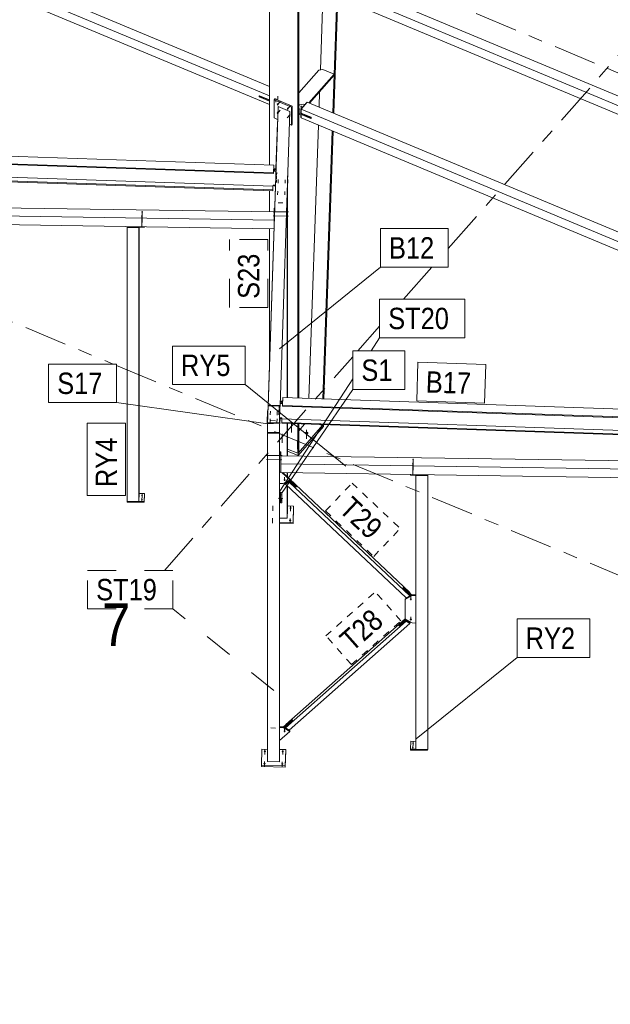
# Model space of a CAD drawing. Header units: millimetres. Extents: x -698 to 216, y -34 to 576.
# Tile 13 of 88: x -524 to -483, y 171 to 240. Entities that reach past the tile are written whole.
import ezdxf

# ---------------------------------------------------------------- set-up
doc = ezdxf.new("R2010")
doc.units = ezdxf.units.MM
for name, pattern in [('XKITLINE00', [0]), ('XKITLINE02', [4, 2, -2]), ('XKITLINE03', [6, 3, -1, 1, -1]), ('XKITLINE04', [3, 0.5, -0.5, 0.5, -0.5, 0.5, -0.5])]:
    doc.linetypes.add(name, pattern=pattern)
for name, color, linetype, lineweight in [('Element', 2, 'Continuous', 0), ('Spoina', 1, 'Continuous', 0), ('Znak elementu', 2, 'Continuous', 0), ('Śruba', 3, 'Continuous', 0)]:
    doc.layers.add(name, color=color, linetype=linetype, lineweight=lineweight)
doc.styles.add('ARIAL', font='ARIAL.TTF')

msp = doc.modelspace()

# ---------------------------------------------------------------- hatches: boundary and pattern name
at = {"layer": 'Śruba'}
for points in [[(-506.195, 234.53), (-506.19, 234.525), (-506.185, 234.519), (-506.181, 234.514), (-506.177, 234.508), (-506.174, 234.502), (-506.171, 234.496), (-506.169, 234.49), (-506.168, 234.484), (-506.167, 234.479), (-506.167, 234.473), (-506.167, 234.468), (-506.168, 234.463), (-506.17, 234.459), (-506.172, 234.454), (-506.175, 234.451), (-506.178, 234.448), (-506.182, 234.445), (-506.186, 234.443), (-506.191, 234.441), (-506.196, 234.44), (-506.201, 234.44), (-506.207, 234.44), (-506.213, 234.441), (-506.219, 234.442), (-506.225, 234.444), (-506.232, 234.446), (-506.238, 234.449), (-506.244, 234.453), (-506.25, 234.457), (-506.256, 234.461), (-506.262, 234.466), (-506.267, 234.471), (-506.272, 234.476), (-506.277, 234.481), (-506.281, 234.487), (-506.285, 234.493), (-506.288, 234.499), (-506.29, 234.505), (-506.292, 234.511), (-506.294, 234.517), (-506.295, 234.522), (-506.295, 234.528), (-506.295, 234.533), (-506.294, 234.538), (-506.292, 234.542), (-506.29, 234.546), (-506.287, 234.55), (-506.284, 234.553), (-506.28, 234.556), (-506.276, 234.558), (-506.271, 234.56), (-506.266, 234.561), (-506.261, 234.561), (-506.255, 234.561), (-506.249, 234.56), (-506.243, 234.559), (-506.237, 234.557), (-506.23, 234.555), (-506.224, 234.552), (-506.218, 234.548), (-506.212, 234.544), (-506.206, 234.54), (-506.2, 234.535)], [(-505.482, 234.233), (-505.477, 234.227), (-505.473, 234.222), (-505.469, 234.216), (-505.465, 234.21), (-505.462, 234.204), (-505.459, 234.198), (-505.457, 234.192), (-505.456, 234.187), (-505.455, 234.181), (-505.454, 234.176), (-505.455, 234.17), (-505.456, 234.166), (-505.457, 234.161), (-505.46, 234.157), (-505.462, 234.153), (-505.466, 234.15), (-505.469, 234.147), (-505.474, 234.145), (-505.478, 234.144), (-505.483, 234.143), (-505.489, 234.142), (-505.495, 234.142), (-505.5, 234.143), (-505.507, 234.144), (-505.513, 234.146), (-505.519, 234.149), (-505.525, 234.152), (-505.532, 234.155), (-505.538, 234.159), (-505.544, 234.163), (-505.549, 234.168), (-505.555, 234.173), (-505.56, 234.178), (-505.564, 234.184), (-505.568, 234.19), (-505.572, 234.195), (-505.575, 234.201), (-505.578, 234.207), (-505.58, 234.213), (-505.582, 234.219), (-505.582, 234.225), (-505.583, 234.23), (-505.582, 234.235), (-505.581, 234.24), (-505.58, 234.245), (-505.578, 234.249), (-505.575, 234.252), (-505.571, 234.256), (-505.568, 234.258), (-505.563, 234.26), (-505.559, 234.262), (-505.554, 234.263), (-505.548, 234.263), (-505.542, 234.263), (-505.537, 234.263), (-505.53, 234.261), (-505.524, 234.259), (-505.518, 234.257), (-505.512, 234.254), (-505.505, 234.251), (-505.499, 234.247), (-505.493, 234.242), (-505.488, 234.238)], [(-504.747, 234.12), (-504.758, 234.123), (-504.768, 234.126), (-504.777, 234.131), (-504.784, 234.138), (-504.789, 234.145), (-504.793, 234.152), (-504.794, 234.16), (-504.793, 234.168), (-504.789, 234.175), (-504.784, 234.182), (-504.777, 234.188), (-504.768, 234.193), (-504.758, 234.197), (-504.747, 234.199), (-504.736, 234.2), (-504.724, 234.199), (-504.713, 234.197), (-504.703, 234.193), (-504.694, 234.188), (-504.687, 234.182), (-504.682, 234.175), (-504.678, 234.168), (-504.677, 234.16), (-504.678, 234.152), (-504.682, 234.145), (-504.687, 234.138), (-504.694, 234.131), (-504.703, 234.126), (-504.713, 234.123), (-504.724, 234.12), (-504.736, 234.12)], [(-504.591, 234.297), (-504.602, 234.299), (-504.612, 234.303), (-504.621, 234.308), (-504.628, 234.314), (-504.634, 234.321), (-504.637, 234.329), (-504.638, 234.336), (-504.637, 234.344), (-504.634, 234.352), (-504.628, 234.359), (-504.621, 234.365), (-504.612, 234.37), (-504.602, 234.374), (-504.591, 234.376), (-504.58, 234.377), (-504.569, 234.376), (-504.558, 234.374), (-504.547, 234.37), (-504.539, 234.365), (-504.531, 234.359), (-504.526, 234.352), (-504.523, 234.344), (-504.522, 234.336), (-504.523, 234.329), (-504.526, 234.321), (-504.531, 234.314), (-504.539, 234.308), (-504.547, 234.303), (-504.558, 234.299), (-504.569, 234.297), (-504.58, 234.296)], [(-506.195, 233.926), (-506.19, 233.92), (-506.185, 233.915), (-506.181, 233.909), (-506.177, 233.903), (-506.174, 233.897), (-506.171, 233.891), (-506.169, 233.886), (-506.168, 233.88), (-506.167, 233.874), (-506.167, 233.869), (-506.167, 233.863), (-506.168, 233.859), (-506.17, 233.854), (-506.172, 233.85), (-506.175, 233.846), (-506.178, 233.843), (-506.182, 233.84), (-506.186, 233.838), (-506.191, 233.837), (-506.196, 233.836), (-506.201, 233.835), (-506.207, 233.835), (-506.213, 233.836), (-506.219, 233.838), (-506.225, 233.839), (-506.232, 233.842), (-506.238, 233.845), (-506.244, 233.848), (-506.25, 233.852), (-506.256, 233.856), (-506.262, 233.861), (-506.267, 233.866), (-506.272, 233.871), (-506.277, 233.877), (-506.281, 233.883), (-506.285, 233.889), (-506.288, 233.894), (-506.29, 233.9), (-506.292, 233.906), (-506.294, 233.912), (-506.295, 233.918), (-506.295, 233.923), (-506.295, 233.928), (-506.294, 233.933), (-506.292, 233.938), (-506.29, 233.942), (-506.287, 233.946), (-506.284, 233.949), (-506.28, 233.951), (-506.276, 233.954), (-506.271, 233.955), (-506.266, 233.956), (-506.261, 233.957), (-506.255, 233.956), (-506.249, 233.956), (-506.243, 233.954), (-506.237, 233.953), (-506.23, 233.95), (-506.224, 233.947), (-506.218, 233.944), (-506.212, 233.94), (-506.206, 233.936), (-506.2, 233.931)], [(-515.765, 226.625), (-515.776, 226.627), (-515.786, 226.631), (-515.795, 226.636), (-515.802, 226.642), (-515.807, 226.649), (-515.811, 226.656), (-515.812, 226.664), (-515.811, 226.672), (-515.807, 226.679), (-515.802, 226.686), (-515.795, 226.692), (-515.786, 226.697), (-515.776, 226.701), (-515.765, 226.703), (-515.754, 226.704), (-515.742, 226.703), (-515.731, 226.701), (-515.721, 226.697), (-515.712, 226.692), (-515.705, 226.686), (-515.7, 226.679), (-515.696, 226.672), (-515.695, 226.664), (-515.696, 226.656), (-515.7, 226.649), (-515.705, 226.642), (-515.712, 226.636), (-515.721, 226.631), (-515.731, 226.627), (-515.742, 226.625), (-515.754, 226.624)], [(-515.756, 226.911), (-515.767, 226.914), (-515.777, 226.917), (-515.786, 226.922), (-515.793, 226.928), (-515.798, 226.935), (-515.802, 226.943), (-515.803, 226.951), (-515.802, 226.959), (-515.798, 226.966), (-515.793, 226.973), (-515.786, 226.979), (-515.777, 226.984), (-515.767, 226.988), (-515.756, 226.99), (-515.744, 226.991), (-515.733, 226.99), (-515.722, 226.988), (-515.712, 226.984), (-515.703, 226.979), (-515.696, 226.973), (-515.691, 226.966), (-515.687, 226.959), (-515.686, 226.951), (-515.687, 226.943), (-515.691, 226.935), (-515.696, 226.928), (-515.703, 226.922), (-515.712, 226.917), (-515.722, 226.914), (-515.733, 226.911), (-515.744, 226.911)], [(-504.221, 211.349), (-504.234, 211.351), (-504.246, 211.353), (-504.259, 211.356), (-504.271, 211.36), (-504.282, 211.364), (-504.292, 211.37), (-504.302, 211.376), (-504.311, 211.382), (-504.319, 211.39), (-504.325, 211.397), (-504.331, 211.406), (-504.335, 211.414), (-504.339, 211.423), (-504.34, 211.432), (-504.341, 211.441), (-504.34, 211.45), (-504.339, 211.459), (-504.335, 211.467), (-504.331, 211.476), (-504.325, 211.484), (-504.319, 211.492), (-504.311, 211.499), (-504.302, 211.506), (-504.292, 211.512), (-504.282, 211.517), (-504.271, 211.522), (-504.259, 211.525), (-504.246, 211.529), (-504.234, 211.531), (-504.221, 211.532), (-504.208, 211.532), (-504.195, 211.532), (-504.182, 211.531), (-504.169, 211.529), (-504.157, 211.525), (-504.145, 211.522), (-504.134, 211.517), (-504.123, 211.512), (-504.113, 211.506), (-504.105, 211.499), (-504.097, 211.492), (-504.09, 211.484), (-504.085, 211.476), (-504.08, 211.467), (-504.077, 211.459), (-504.075, 211.45), (-504.074, 211.441), (-504.075, 211.432), (-504.077, 211.423), (-504.08, 211.414), (-504.085, 211.406), (-504.09, 211.397), (-504.097, 211.39), (-504.105, 211.382), (-504.113, 211.376), (-504.123, 211.37), (-504.134, 211.364), (-504.145, 211.36), (-504.157, 211.356), (-504.169, 211.353), (-504.182, 211.351), (-504.195, 211.349), (-504.208, 211.349)], [(-496.76, 209.245), (-496.771, 209.247), (-496.781, 209.251), (-496.79, 209.256), (-496.797, 209.262), (-496.802, 209.269), (-496.806, 209.276), (-496.807, 209.284), (-496.806, 209.292), (-496.802, 209.3), (-496.797, 209.307), (-496.79, 209.313), (-496.781, 209.318), (-496.771, 209.321), (-496.76, 209.324), (-496.749, 209.324), (-496.737, 209.324), (-496.726, 209.321), (-496.716, 209.318), (-496.707, 209.313), (-496.7, 209.307), (-496.695, 209.3), (-496.691, 209.292), (-496.69, 209.284), (-496.691, 209.276), (-496.695, 209.269), (-496.7, 209.262), (-496.707, 209.256), (-496.716, 209.251), (-496.726, 209.247), (-496.737, 209.245), (-496.749, 209.244)], [(-496.751, 209.532), (-496.762, 209.534), (-496.772, 209.538), (-496.781, 209.543), (-496.788, 209.549), (-496.793, 209.556), (-496.797, 209.563), (-496.798, 209.571), (-496.797, 209.579), (-496.793, 209.586), (-496.788, 209.593), (-496.781, 209.599), (-496.772, 209.604), (-496.762, 209.608), (-496.751, 209.61), (-496.74, 209.611), (-496.728, 209.61), (-496.717, 209.608), (-496.707, 209.604), (-496.698, 209.599), (-496.691, 209.593), (-496.686, 209.586), (-496.682, 209.579), (-496.681, 209.571), (-496.682, 209.563), (-496.686, 209.556), (-496.691, 209.549), (-496.698, 209.543), (-496.707, 209.538), (-496.717, 209.534), (-496.728, 209.532), (-496.74, 209.531)], [(-505.742, 208.206), (-505.734, 208.205), (-505.727, 208.203), (-505.72, 208.201), (-505.714, 208.199), (-505.708, 208.196), (-505.702, 208.193), (-505.696, 208.189), (-505.692, 208.185), (-505.687, 208.18), (-505.684, 208.176), (-505.681, 208.171), (-505.678, 208.166), (-505.677, 208.16), (-505.676, 208.155), (-505.676, 208.15), (-505.676, 208.144), (-505.677, 208.139), (-505.679, 208.134), (-505.682, 208.129), (-505.685, 208.124), (-505.689, 208.12), (-505.694, 208.116), (-505.699, 208.112), (-505.704, 208.109), (-505.71, 208.106), (-505.717, 208.103), (-505.724, 208.101), (-505.73, 208.099), (-505.738, 208.098), (-505.745, 208.098), (-505.752, 208.098), (-505.76, 208.098), (-505.767, 208.099), (-505.774, 208.101), (-505.781, 208.103), (-505.787, 208.105), (-505.794, 208.108), (-505.799, 208.112), (-505.805, 208.115), (-505.81, 208.12), (-505.814, 208.124), (-505.818, 208.129), (-505.821, 208.134), (-505.823, 208.139), (-505.824, 208.144), (-505.825, 208.149), (-505.826, 208.155), (-505.825, 208.16), (-505.824, 208.165), (-505.822, 208.17), (-505.819, 208.175), (-505.816, 208.18), (-505.812, 208.184), (-505.807, 208.188), (-505.802, 208.192), (-505.797, 208.196), (-505.791, 208.199), (-505.784, 208.201), (-505.778, 208.203), (-505.771, 208.205), (-505.764, 208.206), (-505.756, 208.207), (-505.749, 208.207)], [(-515.765, 206.737), (-515.776, 206.74), (-515.786, 206.743), (-515.795, 206.748), (-515.802, 206.754), (-515.807, 206.761), (-515.811, 206.769), (-515.812, 206.777), (-515.811, 206.784), (-515.807, 206.792), (-515.802, 206.799), (-515.795, 206.805), (-515.786, 206.81), (-515.776, 206.814), (-515.765, 206.816), (-515.754, 206.817), (-515.742, 206.816), (-515.731, 206.814), (-515.721, 206.81), (-515.712, 206.805), (-515.705, 206.799), (-515.7, 206.792), (-515.696, 206.784), (-515.695, 206.777), (-515.696, 206.769), (-515.7, 206.761), (-515.705, 206.754), (-515.712, 206.748), (-515.721, 206.743), (-515.731, 206.74), (-515.742, 206.737), (-515.754, 206.736)], [(-515.756, 207.024), (-515.767, 207.026), (-515.777, 207.03), (-515.786, 207.035), (-515.793, 207.041), (-515.798, 207.048), (-515.802, 207.056), (-515.803, 207.063), (-515.802, 207.071), (-515.798, 207.079), (-515.793, 207.086), (-515.786, 207.092), (-515.777, 207.097), (-515.767, 207.1), (-515.756, 207.103), (-515.744, 207.104), (-515.733, 207.103), (-515.722, 207.1), (-515.712, 207.097), (-515.703, 207.092), (-515.696, 207.086), (-515.691, 207.079), (-515.687, 207.071), (-515.686, 207.063), (-515.687, 207.056), (-515.691, 207.048), (-515.696, 207.041), (-515.703, 207.035), (-515.712, 207.03), (-515.722, 207.026), (-515.733, 207.024), (-515.744, 207.023)], [(-505.339, 206.128), (-505.346, 206.129), (-505.354, 206.13), (-505.361, 206.132), (-505.367, 206.134), (-505.374, 206.137), (-505.379, 206.14), (-505.385, 206.143), (-505.39, 206.147), (-505.394, 206.151), (-505.398, 206.155), (-505.401, 206.16), (-505.404, 206.165), (-505.405, 206.169), (-505.406, 206.174), (-505.407, 206.18), (-505.406, 206.185), (-505.405, 206.19), (-505.404, 206.195), (-505.401, 206.199), (-505.398, 206.204), (-505.394, 206.208), (-505.39, 206.212), (-505.385, 206.216), (-505.379, 206.219), (-505.374, 206.222), (-505.367, 206.225), (-505.361, 206.227), (-505.354, 206.229), (-505.346, 206.23), (-505.339, 206.231), (-505.332, 206.231), (-505.325, 206.231), (-505.317, 206.23), (-505.31, 206.229), (-505.303, 206.227), (-505.297, 206.225), (-505.29, 206.222), (-505.284, 206.219), (-505.279, 206.216), (-505.274, 206.212), (-505.269, 206.208), (-505.266, 206.204), (-505.263, 206.199), (-505.26, 206.195), (-505.258, 206.19), (-505.257, 206.185), (-505.257, 206.18), (-505.257, 206.174), (-505.258, 206.169), (-505.26, 206.165), (-505.263, 206.16), (-505.266, 206.155), (-505.269, 206.151), (-505.274, 206.147), (-505.279, 206.143), (-505.284, 206.14), (-505.29, 206.137), (-505.297, 206.134), (-505.303, 206.132), (-505.31, 206.13), (-505.317, 206.129), (-505.325, 206.128), (-505.332, 206.128)], [(-505.366, 205.268), (-505.374, 205.269), (-505.381, 205.27), (-505.388, 205.272), (-505.394, 205.274), (-505.401, 205.276), (-505.407, 205.279), (-505.412, 205.283), (-505.417, 205.287), (-505.421, 205.291), (-505.425, 205.295), (-505.428, 205.3), (-505.431, 205.304), (-505.433, 205.309), (-505.434, 205.314), (-505.434, 205.319), (-505.434, 205.324), (-505.433, 205.329), (-505.431, 205.334), (-505.428, 205.339), (-505.425, 205.344), (-505.421, 205.348), (-505.417, 205.352), (-505.412, 205.356), (-505.407, 205.359), (-505.401, 205.362), (-505.394, 205.365), (-505.388, 205.367), (-505.381, 205.369), (-505.374, 205.37), (-505.366, 205.371), (-505.359, 205.371), (-505.352, 205.371), (-505.344, 205.37), (-505.337, 205.369), (-505.33, 205.367), (-505.324, 205.365), (-505.317, 205.362), (-505.312, 205.359), (-505.306, 205.356), (-505.301, 205.352), (-505.297, 205.348), (-505.293, 205.344), (-505.29, 205.339), (-505.287, 205.334), (-505.286, 205.329), (-505.284, 205.324), (-505.284, 205.319), (-505.284, 205.314), (-505.286, 205.309), (-505.287, 205.304), (-505.29, 205.3), (-505.293, 205.295), (-505.297, 205.291), (-505.301, 205.287), (-505.306, 205.283), (-505.312, 205.279), (-505.317, 205.276), (-505.324, 205.274), (-505.33, 205.272), (-505.337, 205.27), (-505.344, 205.269), (-505.352, 205.268), (-505.359, 205.268)], [(-496.887, 199.842), (-496.88, 199.841), (-496.873, 199.839), (-496.866, 199.837), (-496.86, 199.835), (-496.853, 199.832), (-496.848, 199.828), (-496.842, 199.825), (-496.837, 199.82), (-496.833, 199.816), (-496.83, 199.811), (-496.827, 199.806), (-496.824, 199.801), (-496.823, 199.796), (-496.822, 199.791), (-496.822, 199.785), (-496.822, 199.78), (-496.823, 199.775), (-496.825, 199.77), (-496.828, 199.765), (-496.831, 199.76), (-496.835, 199.756), (-496.84, 199.752), (-496.845, 199.748), (-496.85, 199.744), (-496.856, 199.741), (-496.863, 199.739), (-496.869, 199.737), (-496.876, 199.735), (-496.884, 199.734), (-496.891, 199.733), (-496.898, 199.733), (-496.906, 199.734), (-496.913, 199.735), (-496.92, 199.736), (-496.927, 199.739), (-496.933, 199.741), (-496.94, 199.744), (-496.945, 199.747), (-496.951, 199.751), (-496.956, 199.755), (-496.96, 199.76), (-496.963, 199.764), (-496.966, 199.769), (-496.969, 199.774), (-496.97, 199.78), (-496.971, 199.785), (-496.971, 199.79), (-496.971, 199.796), (-496.97, 199.801), (-496.968, 199.806), (-496.965, 199.811), (-496.962, 199.816), (-496.958, 199.82), (-496.953, 199.824), (-496.948, 199.828), (-496.943, 199.831), (-496.937, 199.834), (-496.93, 199.837), (-496.924, 199.839), (-496.917, 199.841), (-496.909, 199.842), (-496.902, 199.842), (-496.895, 199.842)], [(-496.887, 198.424), (-496.88, 198.423), (-496.873, 198.422), (-496.866, 198.42), (-496.859, 198.417), (-496.853, 198.414), (-496.847, 198.411), (-496.842, 198.407), (-496.837, 198.403), (-496.833, 198.399), (-496.829, 198.394), (-496.826, 198.389), (-496.824, 198.384), (-496.822, 198.379), (-496.821, 198.373), (-496.821, 198.368), (-496.822, 198.363), (-496.823, 198.357), (-496.825, 198.352), (-496.828, 198.347), (-496.831, 198.343), (-496.835, 198.338), (-496.839, 198.334), (-496.844, 198.33), (-496.85, 198.327), (-496.856, 198.324), (-496.862, 198.321), (-496.869, 198.319), (-496.876, 198.318), (-496.883, 198.317), (-496.891, 198.316), (-496.898, 198.316), (-496.905, 198.316), (-496.913, 198.317), (-496.92, 198.319), (-496.927, 198.321), (-496.933, 198.324), (-496.939, 198.326), (-496.945, 198.33), (-496.95, 198.334), (-496.955, 198.338), (-496.96, 198.342), (-496.963, 198.347), (-496.966, 198.352), (-496.968, 198.357), (-496.97, 198.362), (-496.971, 198.367), (-496.971, 198.373), (-496.971, 198.378), (-496.969, 198.383), (-496.967, 198.388), (-496.965, 198.393), (-496.962, 198.398), (-496.958, 198.403), (-496.953, 198.407), (-496.948, 198.41), (-496.942, 198.414), (-496.936, 198.417), (-496.93, 198.419), (-496.923, 198.421), (-496.916, 198.423), (-496.909, 198.424), (-496.902, 198.425), (-496.895, 198.425)], [(-505.742, 190.582), (-505.735, 190.581), (-505.727, 190.58), (-505.721, 190.578), (-505.714, 190.575), (-505.708, 190.572), (-505.702, 190.569), (-505.697, 190.565), (-505.692, 190.561), (-505.688, 190.557), (-505.684, 190.552), (-505.681, 190.547), (-505.679, 190.542), (-505.677, 190.537), (-505.676, 190.532), (-505.676, 190.526), (-505.676, 190.521), (-505.678, 190.516), (-505.68, 190.511), (-505.682, 190.506), (-505.686, 190.501), (-505.69, 190.496), (-505.694, 190.492), (-505.699, 190.488), (-505.705, 190.485), (-505.711, 190.482), (-505.717, 190.48), (-505.724, 190.477), (-505.731, 190.476), (-505.738, 190.475), (-505.745, 190.474), (-505.753, 190.474), (-505.76, 190.475), (-505.767, 190.476), (-505.774, 190.477), (-505.781, 190.479), (-505.788, 190.482), (-505.794, 190.485), (-505.8, 190.488), (-505.805, 190.492), (-505.81, 190.496), (-505.814, 190.5), (-505.818, 190.505), (-505.821, 190.51), (-505.823, 190.515), (-505.825, 190.52), (-505.826, 190.526), (-505.826, 190.531), (-505.825, 190.536), (-505.824, 190.542), (-505.822, 190.547), (-505.819, 190.552), (-505.816, 190.556), (-505.812, 190.561), (-505.808, 190.565), (-505.803, 190.569), (-505.797, 190.572), (-505.791, 190.575), (-505.785, 190.578), (-505.778, 190.58), (-505.771, 190.581), (-505.764, 190.582), (-505.757, 190.583), (-505.749, 190.583)], [(-496.76, 189.357), (-496.771, 189.36), (-496.781, 189.363), (-496.79, 189.368), (-496.797, 189.375), (-496.802, 189.382), (-496.806, 189.389), (-496.807, 189.397), (-496.806, 189.405), (-496.802, 189.412), (-496.797, 189.419), (-496.79, 189.425), (-496.781, 189.43), (-496.771, 189.434), (-496.76, 189.436), (-496.749, 189.437), (-496.737, 189.436), (-496.726, 189.434), (-496.716, 189.43), (-496.707, 189.425), (-496.7, 189.419), (-496.695, 189.412), (-496.691, 189.405), (-496.69, 189.397), (-496.691, 189.389), (-496.695, 189.382), (-496.7, 189.375), (-496.707, 189.368), (-496.716, 189.363), (-496.726, 189.36), (-496.737, 189.357), (-496.749, 189.357)], [(-496.751, 189.644), (-496.762, 189.647), (-496.772, 189.65), (-496.781, 189.655), (-496.788, 189.661), (-496.793, 189.668), (-496.797, 189.676), (-496.798, 189.684), (-496.797, 189.691), (-496.793, 189.699), (-496.788, 189.706), (-496.781, 189.712), (-496.772, 189.717), (-496.762, 189.721), (-496.751, 189.723), (-496.74, 189.724), (-496.728, 189.723), (-496.717, 189.721), (-496.707, 189.717), (-496.698, 189.712), (-496.691, 189.706), (-496.686, 189.699), (-496.682, 189.691), (-496.681, 189.684), (-496.682, 189.676), (-496.686, 189.668), (-496.691, 189.661), (-496.698, 189.655), (-496.707, 189.65), (-496.717, 189.647), (-496.728, 189.644), (-496.74, 189.643)], [(-507.141, 189.061), (-507.148, 189.062), (-507.155, 189.063), (-507.162, 189.065), (-507.169, 189.067), (-507.175, 189.069), (-507.181, 189.072), (-507.187, 189.076), (-507.192, 189.079), (-507.196, 189.084), (-507.2, 189.088), (-507.203, 189.092), (-507.205, 189.097), (-507.207, 189.102), (-507.208, 189.107), (-507.209, 189.112), (-507.208, 189.117), (-507.207, 189.122), (-507.205, 189.127), (-507.203, 189.132), (-507.2, 189.137), (-507.196, 189.141), (-507.192, 189.145), (-507.187, 189.149), (-507.181, 189.152), (-507.175, 189.155), (-507.169, 189.158), (-507.162, 189.16), (-507.155, 189.162), (-507.148, 189.163), (-507.141, 189.164), (-507.134, 189.164), (-507.126, 189.164), (-507.119, 189.163), (-507.112, 189.162), (-507.105, 189.16), (-507.098, 189.158), (-507.092, 189.155), (-507.086, 189.152), (-507.081, 189.149), (-507.076, 189.145), (-507.071, 189.141), (-507.068, 189.137), (-507.064, 189.132), (-507.062, 189.127), (-507.06, 189.122), (-507.059, 189.117), (-507.059, 189.112), (-507.059, 189.107), (-507.06, 189.102), (-507.062, 189.097), (-507.064, 189.092), (-507.068, 189.088), (-507.071, 189.084), (-507.076, 189.079), (-507.081, 189.076), (-507.086, 189.072), (-507.092, 189.069), (-507.098, 189.067), (-507.105, 189.065), (-507.112, 189.063), (-507.119, 189.062), (-507.126, 189.061), (-507.134, 189.061)], [(-505.891, 189.042), (-505.899, 189.043), (-505.906, 189.044), (-505.913, 189.046), (-505.919, 189.048), (-505.926, 189.051), (-505.932, 189.054), (-505.937, 189.057), (-505.942, 189.061), (-505.946, 189.065), (-505.95, 189.069), (-505.953, 189.074), (-505.956, 189.078), (-505.958, 189.083), (-505.959, 189.088), (-505.959, 189.093), (-505.959, 189.099), (-505.958, 189.104), (-505.956, 189.108), (-505.953, 189.113), (-505.95, 189.118), (-505.946, 189.122), (-505.942, 189.126), (-505.937, 189.13), (-505.932, 189.133), (-505.926, 189.136), (-505.919, 189.139), (-505.913, 189.141), (-505.906, 189.143), (-505.899, 189.144), (-505.891, 189.145), (-505.884, 189.145), (-505.877, 189.145), (-505.869, 189.144), (-505.862, 189.143), (-505.855, 189.141), (-505.849, 189.139), (-505.842, 189.136), (-505.836, 189.133), (-505.831, 189.13), (-505.826, 189.126), (-505.822, 189.122), (-505.818, 189.118), (-505.815, 189.113), (-505.812, 189.108), (-505.81, 189.104), (-505.809, 189.099), (-505.809, 189.093), (-505.809, 189.088), (-505.81, 189.083), (-505.812, 189.078), (-505.815, 189.074), (-505.818, 189.069), (-505.822, 189.065), (-505.826, 189.061), (-505.831, 189.057), (-505.836, 189.054), (-505.842, 189.051), (-505.849, 189.048), (-505.855, 189.046), (-505.862, 189.044), (-505.869, 189.043), (-505.877, 189.042), (-505.884, 189.042)], [(-507.168, 188.201), (-507.176, 188.201), (-507.183, 188.203), (-507.19, 188.204), (-507.196, 188.206), (-507.203, 188.209), (-507.208, 188.212), (-507.214, 188.215), (-507.219, 188.219), (-507.223, 188.223), (-507.227, 188.228), (-507.23, 188.232), (-507.233, 188.237), (-507.234, 188.242), (-507.236, 188.247), (-507.236, 188.252), (-507.236, 188.257), (-507.234, 188.262), (-507.233, 188.267), (-507.23, 188.272), (-507.227, 188.276), (-507.223, 188.281), (-507.219, 188.285), (-507.214, 188.289), (-507.208, 188.292), (-507.203, 188.295), (-507.196, 188.298), (-507.19, 188.3), (-507.183, 188.301), (-507.176, 188.303), (-507.168, 188.303), (-507.161, 188.304), (-507.154, 188.303), (-507.146, 188.303), (-507.139, 188.301), (-507.132, 188.3), (-507.126, 188.298), (-507.119, 188.295), (-507.113, 188.292), (-507.108, 188.289), (-507.103, 188.285), (-507.099, 188.281), (-507.095, 188.276), (-507.092, 188.272), (-507.089, 188.267), (-507.087, 188.262), (-507.086, 188.257), (-507.086, 188.252), (-507.086, 188.247), (-507.087, 188.242), (-507.089, 188.237), (-507.092, 188.232), (-507.095, 188.228), (-507.099, 188.223), (-507.103, 188.219), (-507.108, 188.215), (-507.113, 188.212), (-507.119, 188.209), (-507.126, 188.206), (-507.132, 188.204), (-507.139, 188.203), (-507.146, 188.201), (-507.154, 188.201), (-507.161, 188.2)], [(-505.919, 188.182), (-505.926, 188.183), (-505.933, 188.184), (-505.94, 188.186), (-505.947, 188.188), (-505.953, 188.19), (-505.959, 188.193), (-505.964, 188.197), (-505.969, 188.2), (-505.974, 188.205), (-505.977, 188.209), (-505.98, 188.213), (-505.983, 188.218), (-505.985, 188.223), (-505.986, 188.228), (-505.986, 188.233), (-505.986, 188.238), (-505.985, 188.243), (-505.983, 188.248), (-505.98, 188.253), (-505.977, 188.258), (-505.974, 188.262), (-505.969, 188.266), (-505.964, 188.27), (-505.959, 188.273), (-505.953, 188.276), (-505.947, 188.279), (-505.94, 188.281), (-505.933, 188.283), (-505.926, 188.284), (-505.919, 188.285), (-505.911, 188.285), (-505.904, 188.285), (-505.897, 188.284), (-505.889, 188.283), (-505.882, 188.281), (-505.876, 188.279), (-505.87, 188.276), (-505.864, 188.273), (-505.858, 188.27), (-505.853, 188.266), (-505.849, 188.262), (-505.845, 188.258), (-505.842, 188.253), (-505.839, 188.248), (-505.838, 188.243), (-505.837, 188.238), (-505.836, 188.233), (-505.837, 188.228), (-505.838, 188.223), (-505.839, 188.218), (-505.842, 188.213), (-505.845, 188.209), (-505.849, 188.205), (-505.853, 188.2), (-505.858, 188.197), (-505.864, 188.193), (-505.87, 188.19), (-505.876, 188.188), (-505.882, 188.186), (-505.889, 188.184), (-505.897, 188.183), (-505.904, 188.182), (-505.911, 188.182)]]:
    msp.add_hatch(color=256, dxfattribs=at).paths.add_polyline_path(points, flags=17)

# ---------------------------------------------------------------- linework, layer by layer
at = {"layer": 'Element', "linetype": 'XKITLINE00', "lineweight": 0}
for p, q in [((-506.82, 230.254), (-506.82, 271.967)), ((-504.825, 213.892), (-504.825, 271.134)), ((-504.756, 213.889), (-504.756, 271.213)), ((-547.741, 252.181), (-506.82, 235.088)), ((-547.308, 252.671), (-506.82, 235.759)), ((-547.741, 251.576), (-506.82, 234.483)), ((-463.683, 227.283), (-504.164, 244.192)), ((-504.596, 243.702), (-463.683, 226.612)), ((-463.683, 226.008), (-504.596, 243.097)), ((-503.242, 236.918), (-503.051, 242.452)), ((-502.364, 233.897), (-502.083, 242.047)), ((-502.298, 233.87), (-502.017, 242.02)), ((-503.349, 236.9), (-503.063, 236.948)), ((-503.063, 236.948), (-502.272, 236.618)), ((-504.756, 235.303), (-503.349, 236.9)), ((-504.049, 234.601), (-502.272, 236.618)), ((-504.01, 234.585), (-502.272, 236.557)), ((-502.272, 236.557), (-502.272, 236.618)), ((-507.524, 235.077), (-507.503, 235.101)), ((-507.524, 235.016), (-507.524, 235.077)), ((-507.524, 235.077), (-506.82, 234.782)), ((-506.82, 234.722), (-507.524, 235.016)), ((-507.503, 235.101), (-506.82, 234.816)), ((-506.428, 234.875), (-506.48, 234.816)), ((-505.217, 234.369), (-506.428, 234.875)), ((-503.333, 234.302), (-503.295, 235.397)), ((-506.21, 234.341), (-506.902, 213.393)), ((-506.902, 213.393), (-506.212, 234.29)), ((-506.48, 234.816), (-505.269, 234.31)), ((-506.48, 233.545), (-506.48, 234.816)), ((-505.388, 233.997), (-506.21, 234.341)), ((-505.217, 234.369), (-505.269, 234.31)), ((-505.269, 234.31), (-505.269, 233.039)), ((-505.217, 233.098), (-505.217, 234.369)), ((-504.756, 234.413), (-504.706, 234.47)), ((-504.706, 234.47), (-504.42, 234.518)), ((-504.616, 234.169), (-504.201, 234.639)), ((-504.616, 234.169), (-504.616, 233.909)), ((-504.616, 234.169), (-504.595, 234.16)), ((-504.596, 234.159), (-504.164, 234.649)), ((-504.596, 233.887), (-504.596, 234.159)), ((-463.683, 217.069), (-504.596, 234.159)), ((-504.42, 234.518), (-504.338, 234.484)), ((-504.201, 234.639), (-504.18, 234.631)), ((-504.164, 234.649), (-463.683, 217.74)), ((-506.48, 233.545), (-506.24, 233.445)), ((-506.069, 213.364), (-505.388, 233.997)), ((-504.795, 233.755), (-504.717, 233.844)), ((-504.795, 233.695), (-504.678, 233.827)), ((-504.795, 233.695), (-504.795, 233.755)), ((-503.905, 233.565), (-504.756, 233.92)), ((-503.905, 233.504), (-504.756, 233.86)), ((-504.616, 233.909), (-504.596, 233.9)), ((-504.616, 233.801), (-504.616, 233.588)), ((-504.616, 233.588), (-504.596, 233.58)), ((-503.884, 233.589), (-504.596, 233.887)), ((-504.596, 233.554), (-504.596, 233.793)), ((-504.596, 233.554), (-463.735, 216.486)), ((-503.884, 233.589), (-503.905, 233.565)), ((-503.905, 233.504), (-503.905, 233.565)), ((-503.884, 233.529), (-503.905, 233.504)), ((-503.884, 233.529), (-503.884, 233.589)), ((-506.358, 229.979), (-506.251, 233.199)), ((-506.358, 229.979), (-506.253, 233.148)), ((-506.251, 233.199), (-506.248, 233.197)), ((-505.417, 233.101), (-505.269, 233.039)), ((-505.269, 233.039), (-505.217, 233.098)), ((-504.038, 213.865), (-503.376, 233.045)), ((-503.056, 213.832), (-502.407, 232.64)), ((-502.99, 213.829), (-502.342, 232.613)), ((-548.633, 231.669), (-506.512, 230.244)), ((-506.532, 229.642), (-548.653, 231.067)), ((-506.53, 229.695), (-548.651, 231.121)), ((-506.565, 228.754), (-548.686, 230.179)), ((-506.512, 230.244), (-506.53, 229.695)), ((-506.575, 228.442), (-548.696, 229.867)), ((-506.573, 228.495), (-548.694, 229.92)), ((-506.53, 229.695), (-506.532, 229.642)), ((-506.526, 229.816), (-506.36, 229.811)), ((-506.525, 229.847), (-506.359, 229.841)), ((-506.463, 229.983), (-506.468, 229.845)), ((-506.468, 229.845), (-506.465, 229.928)), ((-506.465, 229.928), (-506.463, 229.983)), ((-506.465, 229.928), (-506.356, 229.924)), ((-506.354, 229.979), (-506.463, 229.983)), ((-505.549, 229.115), (-505.52, 229.904)), ((-505.52, 229.904), (-505.523, 229.904)), ((-505.522, 229.937), (-505.519, 229.937)), ((-505.519, 229.937), (-505.52, 229.904)), ((-506.397, 228.781), (-506.909, 213.29)), ((-506.907, 213.343), (-506.397, 228.781)), ((-506.565, 228.754), (-506.573, 228.495)), ((-506.562, 228.839), (-506.565, 228.754)), ((-506.392, 228.833), (-506.562, 228.839)), ((-506.506, 228.785), (-506.504, 228.837)), ((-506.506, 228.785), (-506.505, 228.837)), ((-506.394, 228.781), (-506.506, 228.785)), ((-505.569, 228.136), (-505.533, 229.228)), ((-505.533, 229.228), (-505.545, 229.228)), ((-505.545, 213.916), (-505.545, 228.878)), ((-506.82, 226.96), (-506.82, 228.45)), ((-506.573, 228.495), (-506.575, 228.442)), ((-505.584, 228.061), (-505.572, 228.06)), ((-505.581, 228.136), (-505.569, 228.136)), ((-505.572, 228.06), (-505.569, 228.136)), ((-505.563, 213.917), (-505.563, 228.332)), ((-548.755, 227.59), (-506.478, 226.955)), ((-506.488, 226.381), (-548.773, 227.016)), ((-506.47, 227.215), (-506.487, 226.665)), ((-506.487, 226.665), (-506.487, 226.05)), ((-506.487, 226.665), (-506.467, 226.665)), ((-506.449, 227.215), (-506.47, 227.215)), ((-548.773, 226.412), (-506.496, 225.777)), ((-516.797, 225.932), (-516.799, 225.865)), ((-516.799, 225.865), (-515.966, 225.853)), ((-516.799, 206.649), (-516.799, 225.865)), ((-516.782, 225.931), (-516.782, 225.876)), ((-516.782, 225.876), (-515.591, 225.859)), ((-515.966, 225.864), (-515.966, 225.853)), ((-515.948, 207.21), (-515.948, 225.864)), ((-515.591, 225.859), (-515.591, 225.914)), ((-515.591, 225.859), (-515.589, 225.914)), ((-506.488, 226.381), (-506.487, 226.393)), ((-506.488, 226.039), (-506.488, 226.381)), ((-515.966, 225.853), (-515.966, 206.636)), ((-506.82, 215.964), (-506.82, 225.782)), ((-506.895, 213.658), (-506.937, 212.516)), ((-506.936, 212.548), (-506.896, 213.658)), ((-506.895, 213.658), (-506.894, 213.691)), ((-506.893, 213.658), (-506.895, 213.658)), ((-506.894, 213.691), (-506.892, 213.691)), ((-506.064, 213.507), (-505.898, 213.501)), ((-505.897, 213.532), (-506.063, 213.537)), ((-505.951, 213.618), (-506.06, 213.622)), ((-506.058, 213.676), (-505.949, 213.673)), ((-505.954, 213.534), (-505.951, 213.618)), ((-505.949, 213.673), (-505.951, 213.618)), ((-505.895, 213.586), (-505.902, 213.383)), ((-505.901, 213.383), (-505.883, 213.928)), ((-505.898, 213.501), (-505.895, 213.586)), ((-505.894, 213.617), (-505.897, 213.532)), ((-505.894, 213.617), (-505.885, 213.874)), ((-505.883, 213.928), (-463.748, 212.498)), ((-506.981, 212.123), (-506.954, 212.926)), ((-506.978, 212.186), (-506.952, 212.989)), ((-506.952, 212.989), (-506.954, 212.926)), ((-506.92, 212.988), (-506.952, 212.989)), ((-506.906, 213.345), (-506.943, 212.174)), ((-506.905, 213.38), (-506.906, 213.345)), ((-506.906, 213.345), (-506.073, 213.318)), ((-506.072, 213.353), (-506.905, 213.38)), ((-506.902, 213.38), (-506.902, 213.393)), ((-506.902, 213.393), (-506.069, 213.364)), ((-506.11, 212.147), (-506.073, 213.318)), ((-506.073, 213.318), (-506.072, 213.353)), ((-506.071, 213.313), (-506.073, 213.313)), ((-506.069, 213.364), (-506.071, 213.313)), ((-505.903, 213.329), (-505.901, 213.383)), ((-463.768, 211.899), (-505.903, 213.329)), ((-463.766, 211.953), (-505.901, 213.383)), ((-506.981, 212.123), (-506.978, 212.186)), ((-506.081, 212.092), (-506.981, 212.123)), ((-506.978, 212.186), (-506.942, 212.185)), ((-506.948, 212.122), (-506.948, 212.105)), ((-506.948, 212.105), (-506.115, 212.077)), ((-506.948, 211.5), (-506.948, 212.105)), ((-506.945, 212.198), (-506.943, 212.249)), ((-506.945, 212.198), (-506.942, 212.198)), ((-506.943, 212.249), (-506.934, 212.515)), ((-506.943, 212.249), (-506.934, 212.515)), ((-506.943, 212.249), (-506.94, 212.249)), ((-506.943, 212.174), (-506.11, 212.147)), ((-506.937, 212.516), (-506.932, 212.515)), ((-506.114, 212.093), (-506.115, 212.077)), ((-506.115, 212.077), (-506.115, 211.487)), ((-506.113, 211.545), (-506.113, 212.093)), ((-506.109, 212.156), (-506.079, 212.155)), ((-506.1, 212.473), (-505.992, 212.469)), ((-506.099, 212.003), (-506.099, 212.093)), ((-506.099, 212.003), (-506.097, 212.061)), ((-505.933, 212.52), (-506.098, 212.526)), ((-506.097, 212.061), (-506.097, 212.093)), ((-506.081, 212.092), (-506.079, 212.155)), ((-506.079, 212.155), (-506.068, 212.472)), ((-505.992, 212.469), (-505.991, 212.522)), ((-505.947, 212.123), (-505.945, 212.177)), ((-463.811, 210.693), (-505.947, 212.123)), ((-505.945, 212.177), (-505.934, 212.52)), ((-505.945, 212.177), (-505.936, 212.434)), ((-463.809, 210.747), (-505.945, 212.177)), ((-505.936, 212.434), (-505.933, 212.52)), ((-463.801, 211.004), (-505.936, 212.434)), ((-505.935, 212.464), (-505.933, 212.52)), ((-505.935, 212.464), (-505.933, 212.52)), ((-505.563, 209.847), (-505.563, 212.11)), ((-505.545, 209.847), (-505.545, 212.109)), ((-504.825, 210.021), (-504.825, 212.085)), ((-504.756, 210.1), (-504.756, 212.083)), ((-504.756, 211.604), (-504.346, 212.069)), ((-506.946, 211.5), (-506.948, 211.439)), ((-506.948, 211.5), (-506.115, 211.487)), ((-506.948, 211.439), (-506.115, 211.427)), ((-506.948, 188.392), (-506.948, 211.439)), ((-506.931, 211.5), (-506.931, 211.451)), ((-506.931, 211.451), (-506.131, 211.439)), ((-506.131, 211.439), (-506.131, 211.488)), ((-506.131, 211.439), (-506.13, 211.488)), ((-506.097, 212), (-506.115, 211.427)), ((-506.115, 211.487), (-506.113, 211.545)), ((-506.115, 211.427), (-506.115, 188.38)), ((-506.113, 212.004), (-506.099, 212.003)), ((-506.113, 212.001), (-506.097, 212)), ((-506.097, 209.865), (-506.097, 212)), ((-504.808, 210.041), (-503.059, 212.025)), ((-503.014, 211.895), (-504.808, 209.859)), ((-503.296, 212.033), (-503.121, 211.96)), ((-503.121, 211.96), (-503.118, 212.027)), ((-503.121, 211.96), (-503.06, 212.025)), ((-503.014, 211.895), (-503.014, 212.023)), ((-506.089, 210.115), (-506.106, 209.565)), ((-506.006, 210.114), (-506.089, 210.115)), ((-506.006, 210.114), (-506.023, 209.564)), ((-506.006, 209.842), (-506.006, 210.114)), ((-505.545, 210.322), (-504.825, 210.021)), ((-504.808, 209.859), (-505.545, 210.167)), ((-504.825, 210.021), (-504.756, 210.1)), ((-504.808, 209.859), (-504.808, 210.041)), ((-506.106, 208.7), (-506.106, 209.565)), ((-506.106, 209.565), (-506.023, 209.564)), ((-506.023, 209.28), (-506.005, 209.854)), ((-506.023, 209.564), (-506.023, 209.292)), ((-506.005, 209.854), (-463.729, 209.219)), ((-506.109, 208.834), (-506.107, 208.892)), ((-506.109, 208.834), (-506.106, 208.832)), ((-506.109, 207.908), (-506.109, 208.834)), ((-506.107, 208.892), (-506.106, 208.891)), ((-506.106, 208.7), (-506.023, 208.699)), ((-463.738, 208.645), (-506.023, 209.28)), ((-506.023, 209.28), (-506.023, 208.676)), ((-506.023, 208.676), (-463.738, 208.041)), ((-505.939, 208.674), (-505.393, 208.158)), ((-505.876, 208.673), (-505.391, 208.215)), ((-505.563, 208.378), (-505.563, 208.669)), ((-505.545, 208.361), (-505.545, 208.668)), ((-506.109, 207.908), (-505.852, 207.904)), ((-506.097, 190.842), (-506.097, 207.908)), ((-505.852, 207.904), (-505.393, 208.158)), ((-505.747, 207.962), (-505.69, 207.908)), ((-505.69, 207.9), (-505.454, 208.031)), ((-505.688, 207.975), (-505.69, 207.9)), ((-505.69, 207.9), (-505.669, 207.881)), ((-505.451, 208.105), (-505.688, 207.975)), ((-505.42, 208.007), (-505.683, 207.862)), ((-505.669, 207.881), (-505.433, 208.011)), ((-505.451, 208.105), (-505.454, 208.031)), ((-505.454, 208.031), (-505.433, 208.011)), ((-505.451, 208.105), (-505.431, 208.086)), ((-505.433, 208.011), (-505.431, 208.086)), ((-505.431, 208.086), (-505.418, 208.093)), ((-505.42, 208.007), (-505.418, 208.093)), ((-496.966, 200.02), (-505.42, 208.007)), ((-504.923, 207.675), (-505.419, 208.143)), ((-505.418, 208.093), (-504.956, 207.657)), ((-496.959, 200.25), (-505.413, 208.236)), ((-505.413, 208.236), (-505.413, 208.236)), ((-505.413, 208.236), (-505.413, 208.236)), ((-505.393, 208.158), (-505.391, 208.215)), ((-504.922, 207.733), (-505.392, 208.177)), ((-496.919, 208.539), (-496.919, 208.484)), ((-496.919, 208.484), (-495.728, 208.466)), ((-496.544, 208.478), (-496.545, 208.467)), ((-496.545, 208.467), (-495.712, 208.454)), ((-496.545, 189.25), (-496.545, 208.467)), ((-495.728, 208.466), (-495.728, 208.521)), ((-495.728, 208.466), (-495.726, 208.521)), ((-495.71, 208.521), (-495.712, 208.454)), ((-495.712, 208.454), (-495.712, 189.238)), ((-495.694, 189.811), (-495.694, 208.52)), ((-515.966, 206.636), (-515.948, 207.21)), ((-506.034, 206.902), (-506.097, 207.572)), ((-506.064, 207.225), (-506.049, 207.225)), ((-506.049, 207.225), (-506.051, 207.085)), ((-506.038, 207.105), (-506.049, 207.225)), ((-506.032, 207.282), (-506.038, 207.105)), ((-505.949, 207.281), (-506.032, 207.282)), ((-505.949, 207.281), (-505.954, 207.103)), ((-505.949, 207.281), (-505.949, 206.535)), ((-505.683, 207.862), (-505.682, 207.893)), ((-505.683, 207.862), (-497.229, 199.876)), ((-505.563, 205.466), (-505.563, 207.749)), ((-505.545, 206.039), (-505.545, 207.732)), ((-504.956, 207.657), (-504.923, 207.675)), ((-504.923, 207.675), (-504.922, 207.733)), ((-516.799, 206.649), (-515.966, 206.636)), ((-516.782, 206.6), (-516.782, 206.649)), ((-516.782, 206.6), (-515.591, 206.582)), ((-515.966, 206.648), (-515.591, 206.642)), ((-515.574, 207.193), (-515.949, 207.198)), ((-515.591, 206.642), (-515.574, 207.193)), ((-515.591, 206.582), (-515.574, 207.132)), ((-515.591, 206.582), (-515.591, 206.642)), ((-515.574, 207.132), (-515.574, 207.193)), ((-506.097, 206.961), (-506.053, 206.961)), ((-506.056, 206.796), (-506.097, 206.797)), ((-506.097, 206.635), (-506.041, 206.634)), ((-506.053, 206.961), (-506.056, 206.796)), ((-506.041, 206.634), (-506.056, 206.796)), ((-506.043, 206.853), (-506.053, 206.961)), ((-506.045, 206.876), (-506.034, 206.902)), ((-506.045, 206.676), (-506.041, 206.886)), ((-505.962, 206.675), (-506.045, 206.676)), ((-506.032, 206.537), (-506.045, 206.676)), ((-506.043, 206.882), (-506.043, 206.853)), ((-506.04, 206.965), (-506.038, 207.105)), ((-506.038, 207.105), (-505.954, 207.103)), ((-505.949, 206.535), (-506.032, 206.537)), ((-505.954, 207.103), (-505.962, 206.675)), ((-505.949, 206.535), (-505.962, 206.675)), ((-505.563, 205.466), (-505.545, 206.039)), ((-505.545, 206.326), (-505.119, 206.32)), ((-505.155, 205.173), (-505.119, 206.32)), ((-505.155, 205.1), (-505.119, 206.247)), ((-505.119, 206.32), (-505.119, 206.247)), ((-506.097, 205.474), (-505.563, 205.466)), ((-506.097, 205.187), (-505.155, 205.173)), ((-505.155, 205.1), (-505.155, 205.173)), ((-506.097, 205.114), (-505.155, 205.1)), ((-497.425, 200.542), (-497.423, 200.6)), ((-497.392, 200.56), (-497.425, 200.542)), ((-496.963, 200.106), (-497.425, 200.542)), ((-497.39, 200.618), (-497.423, 200.6)), ((-497.392, 200.56), (-497.39, 200.618)), ((-496.859, 200.057), (-497.392, 200.56)), ((-496.819, 200.079), (-497.39, 200.618)), ((-496.795, 200.036), (-497.288, 199.764)), ((-497.288, 199.764), (-497.286, 199.821)), ((-497.288, 198.411), (-497.288, 199.764)), ((-496.793, 200.093), (-497.286, 199.821)), ((-497.229, 199.876), (-496.966, 200.02)), ((-497.208, 199.887), (-497.195, 199.875)), ((-497.195, 199.875), (-496.958, 200.005)), ((-497.189, 199.878), (-497.187, 199.876)), ((-496.958, 200.005), (-496.971, 200.018)), ((-496.966, 200.02), (-496.963, 200.106)), ((-496.956, 200.08), (-496.964, 200.087)), ((-496.96, 200.211), (-496.959, 200.25)), ((-496.952, 200.212), (-496.96, 200.219)), ((-496.958, 200.005), (-496.956, 200.08)), ((-496.952, 200.204), (-496.952, 200.212)), ((-496.795, 200.036), (-496.793, 200.093)), ((-496.545, 200.032), (-496.795, 200.036)), ((-496.545, 200.089), (-496.793, 200.093)), ((-505.678, 190.758), (-497.231, 198.239)), ((-505.67, 190.988), (-497.288, 198.411)), ((-497.227, 198.374), (-497.731, 197.928)), ((-497.729, 197.985), (-497.264, 198.397)), ((-497.698, 197.908), (-497.228, 198.325)), ((-497.288, 198.411), (-496.8, 198.118)), ((-497.231, 198.239), (-497.228, 198.325)), ((-496.971, 198.083), (-497.231, 198.239)), ((-497.228, 198.325), (-497.215, 198.317)), ((-497.215, 198.317), (-497.217, 198.243)), ((-497.196, 198.261), (-497.217, 198.243)), ((-497.217, 198.243), (-496.984, 198.103)), ((-497.215, 198.317), (-497.194, 198.336)), ((-497.194, 198.336), (-497.196, 198.261)), ((-496.963, 198.121), (-497.196, 198.261)), ((-496.961, 198.196), (-497.194, 198.336)), ((-505.418, 190.603), (-496.971, 198.083)), ((-497.731, 197.928), (-497.729, 197.985)), ((-497.731, 197.928), (-497.698, 197.908)), ((-496.963, 198.121), (-496.984, 198.103)), ((-496.971, 198.083), (-496.97, 198.115)), ((-496.961, 198.196), (-496.963, 198.121)), ((-496.963, 198.126), (-496.902, 198.18)), ((-496.8, 198.118), (-496.545, 198.115)), ((-505.818, 190.821), (-505.235, 191.338)), ((-505.237, 191.28), (-505.235, 191.338)), ((-505.235, 191.338), (-505.203, 191.318)), ((-506.109, 190.784), (-506.107, 190.842)), ((-506.109, 190.784), (-505.847, 190.78)), ((-506.109, 189.875), (-506.109, 190.784)), ((-505.845, 190.838), (-506.107, 190.842)), ((-505.847, 190.78), (-505.845, 190.838)), ((-505.393, 190.508), (-505.847, 190.78)), ((-505.391, 190.566), (-505.845, 190.838)), ((-505.781, 190.799), (-505.237, 191.28)), ((-505.683, 190.818), (-505.685, 190.743)), ((-505.685, 190.743), (-505.672, 190.755)), ((-505.685, 190.743), (-505.452, 190.603)), ((-505.683, 190.818), (-505.676, 190.824)), ((-505.679, 190.95), (-505.671, 190.956)), ((-505.679, 190.945), (-505.679, 190.95)), ((-505.678, 190.758), (-505.675, 190.844)), ((-505.418, 190.603), (-505.678, 190.758)), ((-505.675, 190.844), (-505.205, 191.261)), ((-505.672, 190.951), (-505.67, 190.988)), ((-505.205, 191.261), (-505.237, 191.28)), ((-505.205, 191.261), (-505.203, 191.318)), ((-506.109, 189.875), (-505.393, 190.508)), ((-505.456, 190.604), (-505.455, 190.605)), ((-505.452, 190.603), (-505.439, 190.615)), ((-505.393, 190.508), (-505.391, 190.566)), ((-507.374, 188.112), (-507.337, 189.259)), ((-507.337, 189.259), (-506.948, 189.253)), ((-506.097, 188.953), (-506.097, 189.885)), ((-496.919, 189.267), (-496.902, 189.818)), ((-496.545, 189.262), (-496.919, 189.267)), ((-496.919, 189.267), (-496.919, 189.207)), ((-496.902, 189.818), (-496.545, 189.813)), ((-495.712, 189.238), (-495.694, 189.811)), ((-506.115, 188.38), (-506.097, 188.953)), ((-506.097, 189.24), (-505.671, 189.234)), ((-505.707, 188.087), (-505.671, 189.234)), ((-505.707, 188.014), (-505.671, 189.161)), ((-505.671, 189.161), (-505.671, 189.234)), ((-496.919, 189.207), (-495.728, 189.189)), ((-496.545, 189.25), (-495.712, 189.238)), ((-495.728, 189.189), (-495.728, 189.238)), ((-495.728, 189.189), (-495.726, 189.238)), ((-507.374, 188.112), (-505.707, 188.087)), ((-507.374, 188.039), (-507.374, 188.112)), ((-507.374, 188.039), (-505.707, 188.014)), ((-506.948, 188.392), (-506.115, 188.38)), ((-505.707, 188.014), (-505.707, 188.087))]:
    msp.add_line(p, q, dxfattribs=at)
at = {"layer": 'Spoina', "linetype": 'XKITLINE03', "lineweight": 0}
for p, q in [((-494.267, 224.393), (-314.741, 428.042)), ((-514.454, 250.116), (-475.604, 233.888)), ((-551.588, 230.4), (-517.783, 216.28)), ((-497.409, 220.829), (-495.424, 223.08)), ((-500.607, 217.201), (-499.082, 218.93)), ((-514.177, 201.807), (-500.963, 216.797)), ((-517.54, 216.179), (-143.433, 59.912))]:
    msp.add_line(p, q, dxfattribs=at)
at = {"layer": 'Znak elementu', "linetype": 'XKITLINE00', "lineweight": 0}
for p, q in [((-499.027, 225.78), (-494.267, 225.78)), ((-499.027, 223.08), (-499.027, 225.78)), ((-494.267, 223.08), (-494.267, 225.78)), ((-506.098, 217.359), (-499.027, 223.08)), ((-499.027, 223.08), (-494.267, 223.08)), ((-499.082, 220.829), (-493.101, 220.829)), ((-499.082, 218.129), (-499.082, 220.829)), ((-493.101, 218.129), (-493.101, 220.829)), ((-499.685, 217.201), (-499.082, 218.129)), ((-499.082, 218.129), (-493.101, 218.129)), ((-513.616, 217.541), (-508.524, 217.541)), ((-513.616, 214.841), (-513.616, 217.541)), ((-508.524, 214.841), (-508.524, 217.541)), ((-500.963, 217.201), (-497.316, 217.201)), ((-500.963, 214.501), (-500.963, 217.201)), ((-497.316, 214.501), (-497.316, 217.201)), ((-522.3, 216.28), (-517.54, 216.28)), ((-522.3, 213.58), (-522.3, 216.28)), ((-517.54, 213.58), (-517.54, 216.28)), ((-496.485, 213.709), (-496.394, 216.407)), ((-496.394, 216.407), (-491.637, 216.246)), ((-491.729, 213.547), (-491.637, 216.246)), ((-513.616, 214.841), (-508.524, 214.841)), ((-501.453, 209.12), (-508.524, 214.841)), ((-506.082, 207.355), (-500.963, 215.234)), ((-505.963, 207.191), (-500.963, 214.501)), ((-500.963, 214.501), (-497.316, 214.501)), ((-522.3, 213.58), (-517.54, 213.58)), ((-506.914, 212.083), (-517.54, 213.58)), ((-496.485, 213.709), (-491.729, 213.547)), ((-519.599, 207.049), (-519.599, 212.14)), ((-516.899, 212.14), (-519.599, 212.14)), ((-516.899, 207.049), (-516.899, 212.14)), ((-516.899, 207.049), (-519.599, 207.049)), ((-489.439, 198.402), (-484.347, 198.402)), ((-489.439, 195.702), (-489.439, 198.402)), ((-484.347, 195.702), (-484.347, 198.402)), ((-496.51, 189.981), (-489.439, 195.702)), ((-489.439, 195.702), (-484.347, 195.702))]:
    msp.add_line(p, q, dxfattribs=at)
at = {"layer": 'Znak elementu', "linetype": 'XKITLINE02', "lineweight": 0}
for p, q in [((-509.62, 220.254), (-509.62, 225.014)), ((-506.92, 225.014), (-509.62, 225.014)), ((-506.92, 220.254), (-506.92, 225.014)), ((-506.92, 220.254), (-509.62, 220.254)), ((-519.565, 201.807), (-513.584, 201.807)), ((-519.565, 199.107), (-519.565, 201.807)), ((-513.584, 199.107), (-513.584, 201.807)), ((-519.565, 199.107), (-513.584, 199.107)), ((-506.513, 193.386), (-513.584, 199.107))]:
    msp.add_line(p, q, dxfattribs=at)
at = {"layer": 'Znak elementu', "linetype": 'XKITLINE04', "lineweight": 0}
for p, q in [((-502.873, 205.974), (-501.019, 207.937)), ((-501.019, 207.937), (-497.641, 204.746)), ((-502.873, 205.974), (-499.495, 202.783)), ((-499.495, 202.783), (-497.641, 204.746)), ((-502.858, 197.219), (-499.379, 200.299)), ((-497.589, 198.278), (-499.379, 200.299)), ((-501.068, 195.197), (-497.589, 198.278)), ((-501.068, 195.197), (-502.858, 197.219))]:
    msp.add_line(p, q, dxfattribs=at)
at = {"layer": 'Śruba', "linetype": 'XKITLINE02', "lineweight": 0}
for p, q in [((-506.374, 234.905), (-506.374, 234.663)), ((-506.218, 235.081), (-506.218, 234.84)), ((-505.35, 233.79), (-505.566, 233.544)), ((-506.314, 229.459), (-506.32, 229.267)), ((-506.305, 229.709), (-506.311, 229.517)), ((-506.323, 229.208), (-506.329, 229.016)), ((-506.2, 229.229), (-506.209, 228.977)), ((-505.7, 229.211), (-505.709, 228.96)), ((-506.227, 228.41), (-506.236, 228.159)), ((-505.727, 228.393), (-505.736, 228.141)), ((-506.205, 227.584), (-505.872, 227.579)), ((-506.744, 212.966), (-506.753, 212.715)), ((-506.261, 212.949), (-506.27, 212.698)), ((-506.152, 212.713), (-506.146, 212.904)), ((-506.143, 212.965), (-506.137, 213.156)), ((-506.134, 213.217), (-506.128, 213.408)), ((-506.761, 212.448), (-506.77, 212.196)), ((-506.715, 212.31), (-506.382, 212.305)), ((-506.278, 212.431), (-506.287, 212.179)), ((-505.276, 211.482), (-505.276, 212.111)), ((-505.925, 210.746), (-505.925, 211.375)), ((-504.856, 210.3), (-504.856, 210.929)), ((-506.582, 205.987), (-506.582, 206.337)), ((-506.609, 205.126), (-506.609, 205.477)), ((-506.715, 190.752), (-506.382, 190.747))]:
    msp.add_line(p, q, dxfattribs=at)
at = {"layer": 'Śruba', "linetype": 'XKITLINE00', "lineweight": 0}
for p, q in [((-506.062, 234.692), (-506.278, 234.446)), ((-505.35, 234.394), (-505.566, 234.149)), ((-504.736, 234.22), (-504.736, 233.979)), ((-504.58, 234.397), (-504.58, 234.155)), ((-506.062, 234.087), (-506.278, 233.842)), ((-515.754, 226.721), (-515.754, 225.936)), ((-515.744, 227.008), (-515.744, 226.222)), ((-505.479, 226.661), (-506.562, 226.677)), ((-505.47, 226.948), (-506.553, 226.964)), ((-504.208, 211.036), (-504.208, 211.664)), ((-507.023, 209.59), (-505.94, 209.573)), ((-507.014, 209.876), (-505.931, 209.86)), ((-496.749, 209.342), (-496.749, 208.556)), ((-496.74, 209.628), (-496.74, 208.843)), ((-505.745, 208.339), (-505.753, 208.08)), ((-515.754, 206.613), (-515.754, 206.879)), ((-515.744, 206.9), (-515.744, 207.166)), ((-506.205, 206.863), (-505.872, 206.858)), ((-505.332, 205.968), (-505.332, 206.319)), ((-505.359, 205.108), (-505.359, 205.458)), ((-496.891, 199.974), (-496.899, 199.716)), ((-496.89, 198.557), (-496.899, 198.299)), ((-505.745, 190.715), (-505.753, 190.457)), ((-507.134, 188.901), (-507.134, 189.251)), ((-496.749, 189.234), (-496.749, 189.5)), ((-496.74, 189.52), (-496.74, 189.786)), ((-505.884, 188.882), (-505.884, 189.233)), ((-507.161, 188.04), (-507.161, 188.391)), ((-505.911, 188.022), (-505.911, 188.372))]:
    msp.add_line(p, q, dxfattribs=at)

# ---------------------------------------------------------------- texts
at = {"layer": 'Spoina', "style": 'ARIAL', "width": 0.85}
msp.add_text('7', height=3, dxfattribs=at).set_placement((-518.559, 196.495))
at = {"layer": 'Znak elementu', "style": 'ARIAL', "width": 0.85}
for s, p in [('B12', (-498.427, 223.68)), ('ST20', (-498.482, 218.729)), ('RY5', (-513.016, 215.441)), ('S1', (-500.363, 215.101)), ('S17', (-521.7, 214.18)), ('ST19', (-518.965, 199.707)), ('RY2', (-488.839, 196.302))]:
    msp.add_text(s, height=1.5, dxfattribs=at).set_placement(p)
for s, rotation, p in [('S23', 90.00021, (-507.52, 220.854)), ('B17', -1.94233, (-495.865, 214.288)), ('RY4', 90.00021, (-517.499, 207.649)), ('T29', -43.37291, (-502.025, 205.998)), ('T28', 41.52798, (-501.017, 196.044))]:
    msp.add_text(s, height=1.5, rotation=rotation, dxfattribs=at).set_placement(p)

doc.saveas('drawing.dxf')
